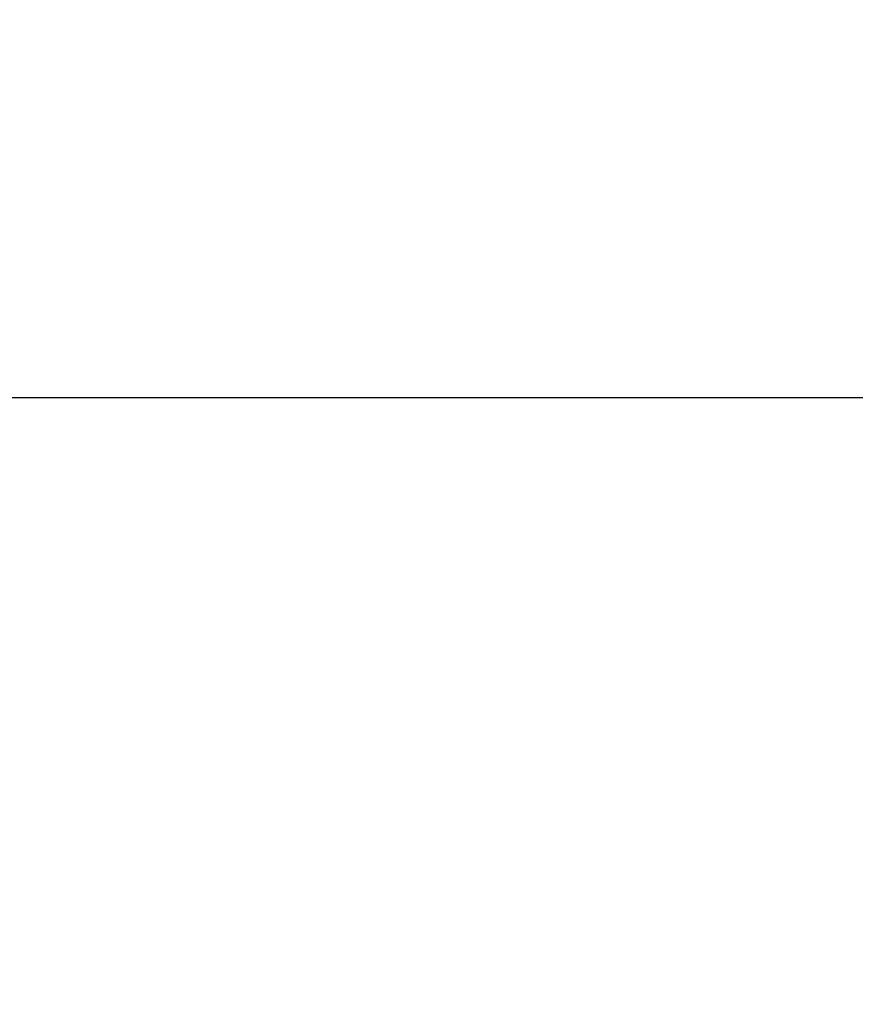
# Model space of a CAD drawing. Header units: millimetres. Extents: x -421 to 421, y 0 to 721.
# Tile 236 of 256: x -155.577 to -155.477, y 196.717 to 196.835. Entities that reach past the tile are written whole.
import ezdxf

# ---------------------------------------------------------------- set-up
doc = ezdxf.new("R2010")
doc.units = ezdxf.units.MM
doc.header["$MEASUREMENT"] = 0
for name, color, linetype in [('IGES LEVEL 15', 7, 'Continuous'), ('IGES LEVEL 22', 7, 'Continuous'), ('IGES LEVEL 5', 7, 'Continuous')]:
    doc.layers.add(name, color=color, linetype=linetype)

msp = doc.modelspace()

# ---------------------------------------------------------------- linework, layer by layer
at = {"layer": 'IGES LEVEL 15', "color": 2}
msp.add_open_spline([(-156.07508, 195.73384, -506.67125), (-155.78111, 198.19089, -507.02691), (-155.48714, 200.64794, -507.38257)], degree=2, dxfattribs=at)
at = {"layer": 'IGES LEVEL 22', "color": 255}
msp.add_open_spline([(-258.40853, 277.21094, -485.7068), (-258.35943, 276.82838, -485.81639), (-258.30982, 276.44754, -485.9313), (-258.2086, 275.68486, -486.15577), (-258.15715, 275.30377, -486.268), (-258.00016, 274.16123, -486.60465), (-257.89199, 273.40055, -486.82903), (-257.55615, 271.12175, -487.50196), (-257.31715, 269.6069, -487.95029), (-256.54852, 265.07722, -489.29382), (-255.96783, 262.08061, -490.18805), (-253.95408, 253.18429, -492.85865), (-252.25539, 247.38094, -494.62819), (-247.68702, 236.37879, -498.04998), (-244.79778, 231.18823, -499.70194), (-239.32556, 224.28677, -501.91853), (-237.30577, 222.12311, -502.61146), (-232.928, 218.1384, -503.88653), (-230.55529, 216.305, -504.46687), (-223.02773, 211.30152, -506.04005), (-217.44642, 208.61901, -506.8607), (-205.77111, 204.19405, -508.19737), (-199.68142, 202.4409, -508.71752), (-181.09563, 197.9982, -510.02732), (-168.30468, 196.08009, -510.58184), (-155.47867, 194.49214, -511.04096)], degree=3, knots=[0, 0, 0, 0, 0.0078125, 0.0078125, 0.015625, 0.015625, 0.03125, 0.03125, 0.0625, 0.0625, 0.125, 0.125, 0.25, 0.25, 0.375, 0.375, 0.4375, 0.4375, 0.5, 0.5, 0.625, 0.625, 0.75, 0.75, 1, 1, 1, 1], dxfattribs=at)
at = {"layer": 'IGES LEVEL 5', "color": 255}
msp.add_open_spline([(309.46549, 196.78946, -86.13954), (0, 196.78946, -86.13954), (-309.46549, 196.78946, -86.13954)], degree=2, dxfattribs=at)

doc.saveas('drawing.dxf')
